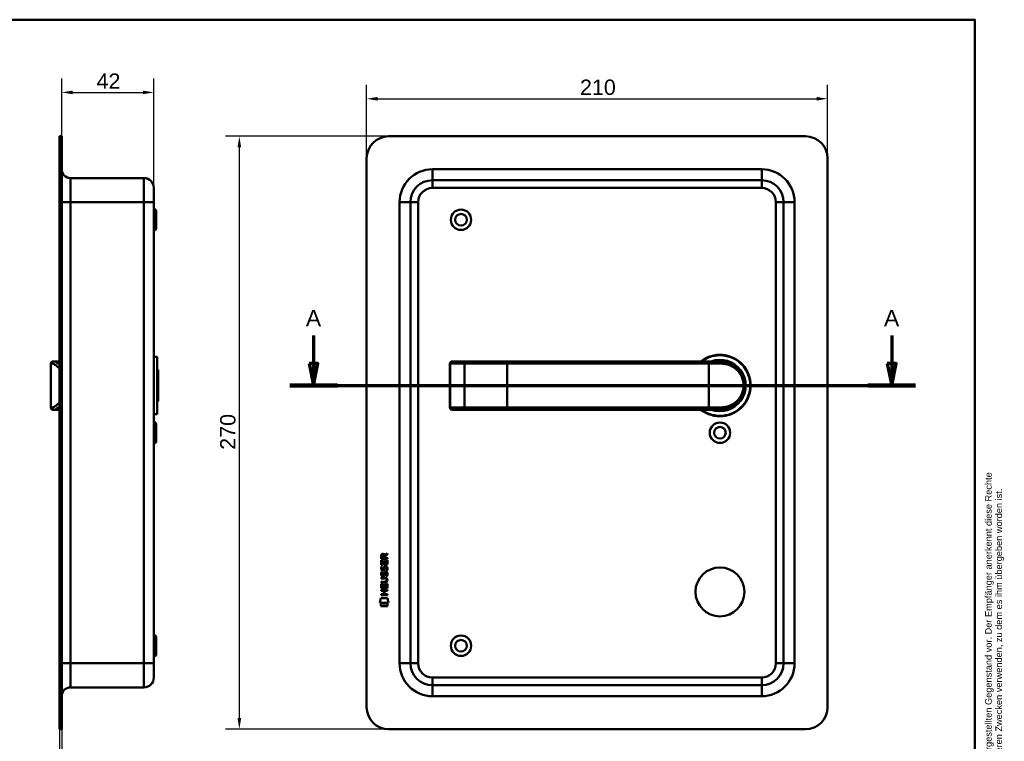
# Model space of a CAD drawing. Header units: millimetres. Extents: x 20 to 833, y 20 to 574.
# Tile 4 of 4: x 385 to 833, y 245 to 574. Entities that reach past the tile are written whole.
import ezdxf
from ezdxf.enums import TextEntityAlignment as Align

# ---------------------------------------------------------------- set-up
doc = ezdxf.new("R2010")
doc.units = ezdxf.units.MM
doc.header["$LTSCALE"] = 2
for name, color, linetype, lineweight in [('Bemaßungen(DIN)', 7, 'Continuous', 25), ('Schnittansichtslinien(DIN)', 7, 'Continuous', 70), ('Sichtbare Kanten(DIN)', 7, 'Continuous', 50), ('Sichtbare tangentiale Kanten(DIN)', 7, 'Continuous', 50), ('Skizziergeometrie(DIN)', 7, 'Continuous', 50), ('Skizzierlinie(DIN)', 7, 'Continuous', 25), ('Symbole(DIN)', 7, 'Continuous', 25)]:
    doc.layers.add(name, color=color, linetype=linetype, lineweight=lineweight)
doc.styles.add('Aktuell-DIN', font='arial.ttf')
doc.styles.add('Aktuell-DINGroßer Text', font='arial.ttf')
doc.styles.add('STANDARD-DIN~0', font='arial.ttf')
doc.styles.add('Textstil10', font='arial.ttf')
doc.styles.add('Textstil41', font='arial.ttf', dxfattribs={"width": 0.8})
doc.styles.add('Textstil83', font='arial.ttf', dxfattribs={"width": 0.8})
doc.dimstyles.new('CAD-LAN', dxfattribs={"dimscale": 2, "dimtxt": 3.5, "dimasz": 2.5, "dimexe": 3.175, "dimexo": 0, "dimgap": 0.8, "dimtad": 1, "dimrnd": 1e-08, "dimtxsty": 'STANDARD-DIN~0', "dimcen": 0.09, "dimdle": 10, "dimclrd": 250, "dimclre": 250, "dimclrt": 250, "dimadec": 0, "dimazin": 2, "dimtfac": 1, "dimtmove": 0, "dimatfit": 3, "dimfxl": 1, "dimtolj": 1, "dimtzin": 0, "dimlwd": 25, "dimlwe": 25, "dimarcsym": 0})

# ---------------------------------------------------------------- blocks, each defined once
blk = doc.blocks.new('Ränder Standardrahmen')
at = {"layer": 'Skizziergeometrie(DIN)', "flags": 128}
blk.add_lwpolyline([(10, 10), (10, 287), (410, 287), (410, 10), (10, 10)], dxfattribs=at)
blk = doc.blocks.new('Schriftfelder Heusser')
at = {"layer": 'Skizziergeometrie(DIN)'}
for p, q in [((101, 229.92), (101, 236.92)), ((101, 236.92), (291, 236.92)), ((111, 229.92), (111, 236.92)), ((123, 229.92), (123, 236.92)), ((232, 229.92), (232, 236.92)), ((256, 229.92), (256, 236.92)), ((291, 236.92), (291, 229.92)), ((101, 191.42), (101, 229.92)), ((101, 229.92), (291, 229.92)), ((111, 229.92), (111, 221.42)), ((123, 229.92), (123, 221.42)), ((232, 229.92), (232, 221.42)), ((256, 229.92), (256, 221.42)), ((291, 229.92), (291, 191.42)), ((101, 221.42), (291, 221.42)), ((150, 221.42), (150, 204.42)), ((198.85, 221.42), (198.85, 204.42)), ((216.35, 221.42), (216.35, 204.42)), ((238.35, 221.42), (238.35, 204.42)), ((278, 221.42), (278, 191.42)), ((278, 208.67), (291, 208.67)), ((101, 204.42), (291, 204.42)), ((142, 204.42), (142, 191.42)), ((236, 204.42), (236, 191.42)), ((278, 200.17), (291, 200.17)), ((291, 191.42), (101, 191.42))]:
    blk.add_line(p, q, dxfattribs=at)
at = {"layer": 'Skizzierlinie(DIN)'}
for p, q in [((113.5, 221.42), (113.5, 204.42)), ((118, 221.42), (118, 204.42)), ((162.35, 221.42), (162.35, 204.42)), ((166.85, 221.42), (166.85, 204.42)), ((113.5, 217.17), (150, 217.17)), ((162.35, 217.17), (278, 217.17)), ((113.5, 212.92), (150, 212.92)), ((162.35, 212.92), (278, 212.92)), ((113.5, 208.67), (150, 208.67)), ((162.35, 208.67), (278, 208.67))]:
    blk.add_line(p, q, dxfattribs=at)
for centre in [(115.75, 219.25), (164.6, 219.25), (115.75, 215.04), (164.6, 215.04), (115.75, 210.79), (164.6, 210.79), (115.75, 206.54), (164.6, 206.54)]:
    blk.add_circle(centre, 1.75, dxfattribs=at)
at = {"layer": 'Symbole(DIN)', "color": 7, "insert": (293.33, 191.7), "char_height": 1.5, "width": 182.3003, "attachment_point": 1, "rotation": 90, "line_spacing_factor": 0.944221, "style": 'Aktuell-DIN'}
blk.add_mtext('\\fArial|b0|i0;\\H1.5000;Die Schlossfabrik Heusser AG ist Eigentümerin dieses Dokumentes und behält sich alle Rechte an diesem und dem dargestellten Gegenstand vor. Der Empfänger anerkennt diese Rechte\\Pund wird das Dokument nicht ohne schriftliche Ermächtigung der Eigentümerin Dritten zugänglich machen oder zu anderen Zwecken verwenden, zu dem es ihm übergeben worden ist.\\P ', dxfattribs=at)
at = {"layer": 'Symbole(DIN)', "color": 179, "true_color": 0x262659, "style": 'Aktuell-DIN'}
for s, insert, char_height, attachment_point in [('Pos.', (106, 227), 2.489, 2), ('Menge', (117, 227), 2.489, 2), ('Benennung', (125.81, 225.38), 2.489, 4), ('B-Nummer', (234.74, 225.62), 2.489, 4), ('Material', (265.02, 225.62), 2.489, 5), ('\\fArial|b0|i0;a', (115.81, 219.53), 2, 5), ('\\fArial|b0|i0;e', (164.54, 219.53), 2, 5), ('\\fArial|b0|i0;Gezeichnet', (200.05, 219.23), 2, 4), ('\\fArial|b0|i0;b', (115.75, 215), 2, 5), ('\\fArial|b0|i0;f', (164.55, 215.06), 2, 5), ('\\fArial|b0|i0;Freigegeben', (199.92, 216), 2, 1), ('\\fArial|b0|i0;c', (115.75, 211.01), 2, 5), ('\\fArial|b0|i0;g', (164.63, 211.05), 2, 5), ('\\fArial|b0|i0;Projekt', (200, 211.98), 2, 1), ('\\fArial|b0|i0;d', (115.76, 206.55), 2, 5), ('\\fArial|b0|i0;h', (164.55, 206.57), 2, 5), ('\\fArial|b0|i0;CAD-Nr.', (200, 207.5), 2, 1), ('\\fArial|b0|i0;\\H2.0000;Massstab', (284.39, 206.37), 2, 5), ('\\fArial|b0|i0;\\H2.0000;Baugruppe', (143.1, 203.73), 2, 1), ('\\fArial|b0|i0;Zeichnungs-Nr.', (237, 203.5), 2, 1), ('\\fArial|b0|i0;\\H2.5000;4853 Murgenthal', (113.33, 192.46), 2.5, 7)]:
    blk.add_mtext(s, dxfattribs=dict(at, insert=insert, char_height=char_height, attachment_point=attachment_point))
at = {"layer": 'Symbole(DIN)', "color": 179, "true_color": 0x262659, "attachment_point": 5, "style": 'Aktuell-DIN'}
for s, insert, char_height, width in [('Änd.', (107.21, 213), 2.489, 12.3494), ('Änd.', (156.12, 212.76), 2.489, 12.3494), ('\\fArial|b0|i0;Änderung', (284.51, 202.33), 2, 12.1143)]:
    blk.add_mtext(s, dxfattribs=dict(at, insert=insert, char_height=char_height, width=width))
at = {"layer": 'Symbole(DIN)', "color": 7, "insert": (143.1, 196.62), "char_height": 4.5, "width": 90.18, "attachment_point": 4, "style": 'Aktuell-DIN'}
blk.add_mtext('\\fArial|b0|i0;\\W0.90;\\H4.5000;Heusser-Muschel Serie 6  EN179', dxfattribs=at)
at = {"layer": 'Symbole(DIN)', "color": 179, "true_color": 0x262659, "style": 'Textstil10'}
blk.add_attdef('ERSTELLUNGSDATUM_001', (217.04, 218.29), '', height=2, dxfattribs=at)
at = {"layer": 'Symbole(DIN)', "color": 179, "true_color": 0x262659}
for tag, height, style, p in [('AUTOR', 2.49, 'Aktuell-DIN', (240.03, 219.26)), ('KONTROLLDATUM', 2, 'Textstil10', (217.42, 215.04)), ('KONTROLLIERT_VON', 2, 'Textstil10', (239.98, 215.05))]:
    blk.add_attdef(tag, text='', height=height, dxfattribs=dict(at, style=style)).set_placement(p, align=Align.MIDDLE_LEFT)
at = {"layer": 'Symbole(DIN)', "color": 7, "style": 'Textstil83', "width": 0.8}
blk.add_attdef('Anfänglicher_Ansichtsmaßstab_001', (281.57, 213.34), '', height=2.3, dxfattribs=at)
at = {"layer": 'Symbole(DIN)', "color": 179, "true_color": 0x262659, "style": 'Textstil10'}
blk.add_attdef('PROJEKT', text='', height=2, dxfattribs=at).set_placement((217.77, 209.72), align=Align.BOTTOM_LEFT)
at = {"layer": 'Symbole(DIN)', "color": 7, "style": 'Textstil41', "width": 0.8}
blk.add_attdef('STATUS', text='', height=5, dxfattribs=at).set_placement((284.53, 195.86), align=Align.MIDDLE_CENTER)
blk = doc.blocks.new('*D20')
at = {"layer": 'Bemaßungen(DIN)', "color": 250, "linetype": 'Continuous', "lineweight": 25, "true_color": 0x3f3f3f, "transparency": 16777216}
for p, q in [((403.91, 520.89), (403.91, 547.24)), ((445.91, 497.39), (445.91, 547.24)), ((408.91, 540.89), (440.91, 540.89))]:
    blk.add_line(p, q, dxfattribs=at)
at = {"layer": 'Bemaßungen(DIN)', "color": 250, "linetype": 'Continuous', "true_color": 0x3f3f3f, "transparency": 16777216}
for points in [[(408.91, 541.72), (408.91, 540.06), (403.91, 540.89)], [(440.91, 541.72), (440.91, 540.06), (445.91, 540.89)]]:
    blk.add_solid(points, dxfattribs=at)
at = {"layer": 'Defpoints', "color": 0, "linetype": 'Continuous', "transparency": 16777216}
for p in [(445.91, 540.89), (403.91, 520.89), (445.91, 497.39)]:
    blk.add_point(p, dxfattribs=at)
at = {"layer": 'Bemaßungen(DIN)', "color": 250, "linetype": 'Continuous', "lineweight": 25, "true_color": 0x3f3f3f, "transparency": 16777216, "insert": (419.79, 549.52), "char_height": 7, "attachment_point": 1, "style": 'STANDARD-DIN~0'}
blk.add_mtext('\\A1;42', dxfattribs=at)
blk = doc.blocks.new('*D21')
at = {"layer": 'Bemaßungen(DIN)', "color": 250, "linetype": 'Continuous', "lineweight": 25, "true_color": 0x3f3f3f, "transparency": 16777216}
for p, q in [((402.91, 250.89), (402.91, 224.54)), ((403.91, 250.89), (403.91, 224.54)), ((397.91, 230.89), (392.91, 230.89)), ((402.91, 230.89), (403.91, 230.89)), ((408.91, 230.89), (413.91, 230.89))]:
    blk.add_line(p, q, dxfattribs=at)
at = {"layer": 'Bemaßungen(DIN)', "color": 250, "linetype": 'Continuous', "true_color": 0x3f3f3f, "transparency": 16777216}
for points in [[(397.91, 231.72), (397.91, 230.06), (402.91, 230.89)], [(408.91, 231.72), (408.91, 230.06), (403.91, 230.89)]]:
    blk.add_solid(points, dxfattribs=at)
at = {"layer": 'Defpoints', "color": 0, "linetype": 'Continuous', "transparency": 16777216}
for p in [(402.91, 250.89), (403.91, 250.89), (403.91, 230.89)]:
    blk.add_point(p, dxfattribs=at)
at = {"layer": 'Bemaßungen(DIN)', "color": 250, "linetype": 'Continuous', "lineweight": 25, "true_color": 0x3f3f3f, "transparency": 16777216, "insert": (402.12, 239.52), "char_height": 7, "attachment_point": 1, "style": 'STANDARD-DIN~0'}
blk.add_mtext('\\A1;1', dxfattribs=at)
blk = doc.blocks.new('*D22')
at = {"layer": 'Bemaßungen(DIN)', "color": 250, "linetype": 'Continuous', "lineweight": 25, "true_color": 0x3f3f3f, "transparency": 16777216}
for p, q in [((552.85, 520.89), (478.5, 520.89)), ((484.85, 515.89), (484.85, 255.89)), ((552.85, 250.89), (478.5, 250.89))]:
    blk.add_line(p, q, dxfattribs=at)
at = {"layer": 'Bemaßungen(DIN)', "color": 250, "linetype": 'Continuous', "true_color": 0x3f3f3f, "transparency": 16777216}
for points in [[(484.02, 515.89), (485.69, 515.89), (484.85, 520.89)], [(484.02, 255.89), (485.69, 255.89), (484.85, 250.89)]]:
    blk.add_solid(points, dxfattribs=at)
at = {"layer": 'Defpoints', "color": 0, "linetype": 'Continuous', "transparency": 16777216}
for p in [(552.85, 520.89), (484.85, 250.89), (552.85, 250.89)]:
    blk.add_point(p, dxfattribs=at)
at = {"layer": 'Bemaßungen(DIN)', "color": 250, "linetype": 'Continuous', "lineweight": 25, "true_color": 0x3f3f3f, "transparency": 16777216, "insert": (476.1, 378.11), "char_height": 7, "attachment_point": 1, "rotation": 90, "style": 'STANDARD-DIN~0'}
blk.add_mtext('\\A1;270', dxfattribs=at)
blk = doc.blocks.new('*D23')
at = {"layer": 'Bemaßungen(DIN)', "color": 250, "linetype": 'Continuous', "lineweight": 25, "true_color": 0x3f3f3f, "transparency": 16777216}
for p, q in [((542.85, 510.89), (542.85, 544.34)), ((752.85, 510.89), (752.85, 544.34)), ((547.85, 537.99), (747.85, 537.99))]:
    blk.add_line(p, q, dxfattribs=at)
at = {"layer": 'Bemaßungen(DIN)', "color": 250, "linetype": 'Continuous', "true_color": 0x3f3f3f, "transparency": 16777216}
for points in [[(547.85, 538.82), (547.85, 537.16), (542.85, 537.99)], [(747.85, 538.82), (747.85, 537.16), (752.85, 537.99)]]:
    blk.add_solid(points, dxfattribs=at)
at = {"layer": 'Defpoints', "color": 0, "linetype": 'Continuous', "transparency": 16777216}
for p in [(752.85, 537.99), (542.85, 510.89), (752.85, 510.89)]:
    blk.add_point(p, dxfattribs=at)
at = {"layer": 'Bemaßungen(DIN)', "color": 250, "linetype": 'Continuous', "lineweight": 25, "true_color": 0x3f3f3f, "transparency": 16777216, "insert": (640.07, 546.74), "char_height": 7, "attachment_point": 1, "style": 'STANDARD-DIN~0'}
blk.add_mtext('\\A1;210', dxfattribs=at)
blk = doc.blocks.new('2DTransSchnitt0')
at = {"layer": 'Schnittansichtslinien(DIN)', "linetype": 'Continuous'}
for p, q in [((259.34, 215.07), (259.34, 208.69)), ((391.05, 215.07), (391.05, 208.69)), ((258.34, 208.69), (259.34, 203.69)), ((260.34, 208.69), (258.34, 208.69)), ((259.34, 208.69), (259.34, 203.69)), ((259.34, 203.69), (260.34, 208.69)), ((390.05, 208.69), (391.05, 203.69)), ((392.05, 208.69), (390.05, 208.69)), ((391.05, 208.69), (391.05, 203.69)), ((391.05, 203.69), (392.05, 208.69)), ((253.9, 203.69), (396.48, 203.69))]:
    blk.add_line(p, q, dxfattribs=at)
at = {"layer": 'Schnittansichtslinien(DIN)', "linetype": 'Continuous', "lineweight": 140}
for p, q in [((253.9, 203.69), (264.77, 203.69)), ((385.61, 203.69), (396.48, 203.69))]:
    blk.add_line(p, q, dxfattribs=at)
at = {"layer": 'Schnittansichtslinien(DIN)', "linetype": 'Continuous', "flags": 128}
for points in [[(258.34, 208.69), (259.34, 203.69), (260.34, 208.69), (258.34, 208.69)], [(390.05, 208.69), (391.05, 203.69), (392.05, 208.69), (390.05, 208.69)]]:
    blk.add_lwpolyline(points, dxfattribs=at)
at = {"layer": 'Schnittansichtslinien(DIN)'}
for points in [[(258.34, 208.69), (259.34, 203.69), (260.34, 208.69), (258.34, 208.69)], [(390.05, 208.69), (391.05, 203.69), (392.05, 208.69), (390.05, 208.69)]]:
    blk.add_solid(points, dxfattribs=at)
at = {"layer": 'Schnittansichtslinien(DIN)', "char_height": 3.73, "attachment_point": 7, "style": 'Aktuell-DINGroßer Text'}
for insert in [(257.58, 217.19), (389.29, 217.19)]:
    blk.add_mtext('A', dxfattribs=dict(at, insert=insert))

msp = doc.modelspace()

# ---------------------------------------------------------------- linework, layer by layer
at = {"layer": 'Sichtbare Kanten(DIN)'}
for p, q in [((403.905, 520.889), (402.905, 520.889)), ((402.905, 510.889), (402.905, 520.889)), ((403.905, 520.889), (403.905, 510.889)), ((742.853, 520.889), (552.853, 520.889)), ((402.905, 260.889), (402.905, 510.889)), ((403.905, 260.889), (403.905, 510.889)), ((542.853, 510.889), (542.853, 260.889)), ((752.853, 260.889), (752.853, 510.889)), ((407.905, 501.889), (441.405, 501.889)), ((722.853, 500.889), (572.853, 500.889)), ((445.905, 497.389), (445.905, 490.889)), ((445.905, 280.889), (445.905, 490.889)), ((562.853, 490.889), (562.853, 280.889)), ((732.853, 280.889), (732.853, 490.889)), ((446.905, 487.139), (445.905, 488.139)), ((446.905, 487.139), (446.905, 478.639)), ((446.905, 478.639), (445.905, 477.639)), ((398.905, 417.389), (398.905, 397.389)), ((399.905, 418.389), (400.575, 418.389)), ((402.905, 418.389), (400.575, 418.389)), ((447.405, 420.389), (445.905, 420.389)), ((447.405, 394.389), (447.405, 420.389)), ((580.802, 417.389), (580.802, 397.389)), ((581.802, 418.389), (581.822, 418.389)), ((588.375, 418.389), (581.822, 418.389)), ((588.292, 418.385), (588.292, 418.385)), ((606.853, 418.389), (588.375, 418.389)), ((698.853, 418.389), (606.853, 418.389)), ((698.853, 418.389), (703.853, 418.389)), ((447.905, 414.389), (447.405, 414.889)), ((447.905, 414.389), (447.905, 400.389)), ((447.905, 400.389), (447.405, 399.889)), ((400.575, 396.389), (399.905, 396.389)), ((402.905, 396.389), (400.575, 396.389)), ((581.822, 396.389), (581.802, 396.389)), ((581.822, 396.389), (588.375, 396.389)), ((588.375, 396.389), (606.853, 396.389)), ((606.853, 396.389), (698.853, 396.389)), ((703.853, 396.389), (698.853, 396.389)), ((704.469, 396.406), (704.469, 396.406)), ((447.405, 394.389), (445.905, 394.389)), ((446.905, 390.139), (445.905, 391.139)), ((446.905, 390.139), (446.905, 381.639)), ((446.905, 381.639), (445.905, 380.639)), ((549.451, 328.525), (549.452, 329.838)), ((552.31, 328.527), (549.451, 328.525)), ((549.454, 325.794), (549.452, 327.799)), ((549.452, 327.799), (549.8, 327.799)), ((549.8, 329.795), (549.801, 328.906)), ((549.8, 327.799), (549.802, 326.172)), ((549.801, 328.906), (550.818, 328.907)), ((550.695, 327.619), (551.044, 327.62)), ((550.696, 326.172), (550.695, 327.619)), ((550.818, 328.907), (550.818, 329.796)), ((551.044, 327.62), (551.045, 326.173)), ((551.114, 330.157), (552.308, 330.949)), ((552.308, 330.515), (551.167, 329.758)), ((551.167, 329.758), (551.168, 328.908)), ((551.168, 328.908), (552.31, 328.908)), ((551.962, 327.82), (552.31, 327.821)), ((551.963, 326.173), (551.962, 327.82)), ((552.308, 330.949), (552.308, 330.515)), ((552.31, 328.908), (552.31, 328.527)), ((552.31, 327.821), (552.312, 325.797)), ((552.312, 325.797), (549.454, 325.794)), ((549.627, 325.021), (549.965, 324.921)), ((549.802, 326.172), (550.696, 326.172)), ((549.825, 323.69), (549.832, 323.672)), ((550.509, 323.593), (550.52, 323.61)), ((551.045, 326.173), (551.963, 326.173)), ((551.556, 324.721), (551.544, 324.721)), ((549.458, 319.944), (551.104, 319.945)), ((549.458, 319.567), (549.458, 319.944)), ((551.128, 319.568), (549.458, 319.567)), ((549.629, 322.474), (549.967, 322.374)), ((549.827, 321.143), (549.834, 321.126)), ((550.511, 321.046), (550.522, 321.063)), ((551.558, 322.174), (551.546, 322.174)), ((552.009, 318.785), (552.009, 318.794)), ((549.46, 318.009), (551.129, 318.01)), ((549.46, 317.632), (549.46, 318.009)), ((551.106, 317.633), (549.46, 317.632)), ((549.462, 315.057), (549.46, 317.061)), ((549.46, 317.061), (549.809, 317.061)), ((549.461, 314.263), (552.32, 314.266)), ((549.462, 313.886), (549.461, 314.263)), ((552.321, 315.059), (549.462, 315.057)), ((549.809, 317.061), (549.81, 315.434)), ((549.81, 315.434), (550.705, 315.435)), ((550.705, 315.435), (550.704, 316.882)), ((550.704, 316.882), (551.052, 316.882)), ((551.052, 316.882), (551.053, 315.435)), ((551.053, 315.435), (551.972, 315.436)), ((551.971, 317.083), (552.319, 317.083)), ((551.972, 315.436), (551.971, 317.083)), ((552.319, 317.083), (552.321, 315.059)), ((552.32, 314.266), (552.32, 313.889)), ((548.938, 308.374), (549.393, 310.507)), ((549.393, 310.507), (552.4, 310.51)), ((550.705, 313.887), (549.462, 313.886)), ((549.463, 312.329), (550.706, 312.33)), ((549.463, 311.952), (549.463, 312.329)), ((552.322, 311.954), (549.463, 311.952)), ((550.706, 312.33), (550.705, 313.887)), ((552.32, 313.889), (551.061, 313.887)), ((551.061, 313.887), (551.062, 312.33)), ((551.062, 312.33), (552.322, 312.331)), ((552.322, 312.331), (552.322, 311.954)), ((552.4, 310.51), (552.853, 308.377)), ((552.853, 308.377), (548.938, 308.374)), ((549.398, 308.089), (552.395, 308.091)), ((549.399, 306.947), (549.398, 308.089)), ((552.396, 306.949), (549.399, 306.947)), ((552.395, 308.091), (552.396, 306.949)), ((446.905, 293.139), (445.905, 294.139)), ((446.905, 293.139), (446.905, 284.639)), ((446.905, 284.639), (445.905, 283.639)), ((445.905, 280.889), (445.905, 274.389)), ((407.905, 269.889), (441.405, 269.889)), ((572.853, 270.889), (722.853, 270.889)), ((402.905, 250.889), (402.905, 260.889)), ((403.905, 260.889), (403.905, 250.889)), ((402.905, 250.889), (403.905, 250.889)), ((552.853, 250.889), (742.853, 250.889))]:
    msp.add_line(p, q, dxfattribs=at)
for centre, radius in [((585.853, 482.889), 4.65), ((585.853, 482.889), 2.65), ((703.853, 385.889), 4.65), ((703.853, 385.889), 2.65), ((703.853, 313.389), 11.15), ((585.853, 288.889), 4.65), ((585.853, 288.889), 2.65)]:
    msp.add_circle(centre, radius, dxfattribs=at)
for centre, radius, start, end in [((552.853, 510.889), 10, 90, 180), ((742.853, 510.889), 10, 0, 90), ((407.905, 505.889), 4, 180, 270), ((441.405, 497.389), 4.5, 0, 90), ((572.853, 490.889), 10, 90, 180), ((722.853, 490.889), 10, 0, 90), ((399.905, 417.389), 1, 90, 180), ((581.802, 417.389), 1, 90, 180), ((703.853, 407.389), 14, 231.78679, 128.21321), ((703.853, 407.389), 13.8, 232.8542, 127.1458), ((703.853, 407.389), 11.7, 250.08028, 109.91972), ((703.853, 407.389), 11.6, 251.49137, 108.50863), ((703.853, 407.389), 11.5, 253.04257, 106.95743), ((703.853, 407.389), 11.3, 256.76803, 103.23197), ((399.905, 397.389), 1, 180, 270), ((581.802, 397.389), 1, 180, 270), ((706.084, 397.281), 0.85, 240.65251, 240.67321), ((716.174, 394.691), 8.676, 163.59751, 163.59762), ((572.853, 280.889), 10, 180, 270), ((722.853, 280.889), 10, 270, 0), ((441.405, 274.389), 4.5, 270, 0), ((407.905, 265.889), 4, 90, 180), ((552.853, 260.889), 10, 180, 270), ((742.853, 260.889), 10, 270, 0)]:
    msp.add_arc(centre, radius, start, end, dxfattribs=at)
for centre, major_axis, ratio, start_param, end_param in [((550.98, 329.024), (-0.979, 1.273), 0.5180415, 5.9043613, 6.8771057), ((549.587, 328.941), (1.239, 1.642), 0.5994938, 5.878165, 6.7089725), ((551.086, 326.802), (-1.098, -3.298), 0.2312948, 5.9540546, 6.015014), ((550.569, 324.485), (-0.573, -1.005), 0.5438409, 5.8950231, 6.3553168), ((550.451, 323.617), (-0.098, -0.14), 0.3641716, 1.3429, 1.6509781), ((550.899, 323.033), (-0.837, -1.644), 0.4591024, 2.8345951, 3.3559829), ((551.174, 324.503), (-1.186, -3.542), 0.2215161, 5.9678979, 6.0270389), ((550.579, 321.947), (-0.581, -1.013), 0.541605, 5.8985019, 6.3563332), ((550.453, 321.071), (-0.098, -0.14), 0.3641716, 1.3429, 1.6509781), ((547.29, 315.265), (4.807, 4.32), 0.3742661, 5.9599282, 6.6783921), ((547.283, 322.309), (4.815, -4.315), 0.3742014, 5.888113, 6.6064523), ((528.545, 338.584), (23.299, -20.324), 0.1371339, 6.127502, 6.402435), ((550.902, 320.489), (-0.835, -1.642), 0.4594521, 2.8344186, 3.3561114)]:
    msp.add_ellipse(centre, major_axis=major_axis, ratio=ratio, start_param=start_param, end_param=end_param, dxfattribs=at)
for points, knots in [([(703.853, 396.389), (704.718, 396.389), (706.433, 396.596), (709.516, 397.722), (712.587, 400.186), (714.503, 403.788), (714.969, 407.379), (714.685, 409.616), (714.178, 411.248), (713.515, 412.755), (711.988, 415.074), (709.517, 417.055), (706.43, 418.182), (704.718, 418.389), (703.853, 418.389)], [-3.4261334, -3.4261334, -3.4261334, -3.4261334, -3.1814096, -2.9366858, -2.4472382, -1.9577905, -1.7130667, -1.4683429, -1.345981, -1.2236191, -0.9788953, -0.4894476, -0.2447238, 0, 0, 0, 0]), ([(552.009, 318.794), (552.009, 318.841), (552.007, 318.888), (551.99, 319.023), (551.968, 319.111), (551.893, 319.261), (551.847, 319.323), (551.726, 319.428), (551.656, 319.468), (551.438, 319.551), (551.279, 319.568), (551.128, 319.568)], [0, 0, 0, 0, 0.01400423, 0.01400423, 0.0408947, 0.0408947, 0.06439039, 0.06439039, 0.08887549, 0.08887549, 0.13413559, 0.13413559, 0.13413559, 0.13413559])]:
    msp.add_open_spline(points, degree=3, knots=knots, dxfattribs=at)
for points in [[(549.452, 329.838), (549.465, 330.28), (549.696, 330.742), (550.309, 330.743)], [(550.818, 329.796), (550.817, 330.069), (550.73, 330.394), (550.314, 330.394)], [(549.505, 323.542), (549.414, 323.783), (549.385, 324.016), (549.427, 324.344)], [(549.427, 324.344), (549.444, 324.484), (549.485, 324.691), (549.556, 324.864)], [(550.065, 323.082), (549.842, 323.115), (549.612, 323.26), (549.505, 323.542)], [(549.556, 324.864), (549.575, 324.913), (549.626, 325.021), (549.627, 325.021)], [(549.811, 324.456), (549.747, 324.204), (549.742, 323.979), (549.8, 323.764)], [(549.965, 324.921), (549.965, 324.921), (549.846, 324.594), (549.811, 324.456)], [(550.037, 323.46), (550.184, 323.4), (550.373, 323.436), (550.478, 323.551)], [(550.22, 323.07), (550.119, 323.071), (550.098, 323.078), (550.065, 323.082)], [(550.847, 323.435), (550.732, 323.225), (550.538, 323.066), (550.22, 323.07)], [(550.52, 323.61), (550.588, 323.72), (550.645, 323.883), (550.7, 324.128)], [(550.7, 324.128), (550.783, 324.496), (550.885, 324.708), (551.026, 324.876)], [(551.039, 323.978), (550.985, 323.739), (550.923, 323.573), (550.847, 323.435)], [(551.026, 324.876), (551.119, 324.986), (551.249, 325.058), (551.428, 325.083)], [(551.088, 324.177), (551.08, 324.147), (551.04, 323.981), (551.039, 323.978)], [(551.273, 324.602), (551.202, 324.514), (551.142, 324.376), (551.088, 324.177)], [(551.544, 324.721), (551.422, 324.721), (551.347, 324.688), (551.273, 324.602)], [(551.428, 325.083), (551.716, 325.122), (551.999, 325.022), (552.193, 324.706)], [(551.75, 323.138), (551.75, 323.138), (551.905, 323.393), (551.963, 323.677)], [(552.119, 323.052), (552.099, 323.057), (551.75, 323.138), (551.75, 323.138)], [(551.963, 323.677), (552.031, 324.011), (552.031, 324.287), (551.924, 324.484)], [(552.343, 323.771), (552.313, 323.44), (552.156, 323.11), (552.119, 323.052)], [(552.193, 324.706), (552.303, 324.525), (552.357, 324.306), (552.357, 324.037)], [(552.357, 324.037), (552.357, 323.952), (552.351, 323.866), (552.343, 323.771)], [(549.507, 320.996), (549.416, 321.236), (549.387, 321.469), (549.429, 321.798)], [(549.429, 321.798), (549.446, 321.937), (549.487, 322.144), (549.558, 322.317)], [(550.067, 320.536), (549.844, 320.568), (549.614, 320.713), (549.507, 320.996)], [(549.558, 322.317), (549.577, 322.367), (549.629, 322.474), (549.629, 322.474)], [(549.813, 321.91), (549.749, 321.657), (549.744, 321.433), (549.802, 321.217)], [(549.967, 322.374), (549.967, 322.374), (549.848, 322.048), (549.813, 321.91)], [(550.039, 320.913), (550.186, 320.854), (550.375, 320.89), (550.48, 321.004)], [(550.222, 320.523), (550.121, 320.525), (550.1, 320.531), (550.067, 320.536)], [(550.849, 320.889), (550.734, 320.679), (550.54, 320.52), (550.222, 320.523)], [(550.522, 321.063), (550.59, 321.173), (550.647, 321.337), (550.702, 321.582)], [(550.702, 321.582), (550.785, 321.95), (550.887, 322.161), (551.028, 322.329)], [(551.041, 321.432), (550.987, 321.192), (550.925, 321.027), (550.849, 320.889)], [(551.028, 322.329), (551.121, 322.439), (551.251, 322.512), (551.43, 322.536)], [(551.09, 321.631), (551.082, 321.601), (551.042, 321.434), (551.041, 321.432)], [(551.275, 322.056), (551.204, 321.967), (551.144, 321.829), (551.09, 321.631)], [(551.546, 322.174), (551.424, 322.174), (551.349, 322.141), (551.275, 322.056)], [(551.43, 322.536), (551.718, 322.575), (552.001, 322.475), (552.195, 322.159)], [(551.752, 320.592), (551.752, 320.592), (551.907, 320.846), (551.965, 321.131)], [(552.121, 320.506), (552.101, 320.51), (551.752, 320.592), (551.752, 320.592)], [(551.965, 321.131), (552.033, 321.464), (552.033, 321.74), (551.926, 321.937)], [(552.345, 321.224), (552.315, 320.893), (552.158, 320.563), (552.121, 320.506)], [(552.195, 322.159), (552.305, 321.979), (552.359, 321.76), (552.359, 321.49)], [(552.359, 321.49), (552.36, 321.405), (552.353, 321.319), (552.345, 321.224)]]:
    msp.add_open_spline(points, degree=3, dxfattribs=at)
at = {"layer": 'Sichtbare tangentiale Kanten(DIN)'}
for p, q in [((402.905, 510.889), (403.905, 510.889)), ((572.853, 505.889), (572.853, 500.889)), ((572.853, 505.889), (722.853, 505.889)), ((722.853, 500.889), (722.853, 505.889)), ((407.905, 501.889), (407.905, 490.889)), ((441.405, 490.889), (441.405, 501.889)), ((572.853, 497.389), (572.853, 500.889)), ((722.853, 500.889), (722.853, 497.389)), ((722.853, 497.389), (572.853, 497.389)), ((407.905, 490.889), (403.905, 490.889)), ((407.905, 490.889), (441.405, 490.889)), ((407.905, 280.889), (407.905, 490.889)), ((441.405, 490.889), (441.405, 280.889)), ((441.405, 490.889), (445.905, 490.889)), ((557.853, 490.889), (562.853, 490.889)), ((557.853, 280.889), (557.853, 490.889)), ((566.353, 490.889), (562.853, 490.889)), ((566.353, 490.889), (566.353, 280.889)), ((729.353, 490.889), (732.853, 490.889)), ((729.353, 280.889), (729.353, 490.889)), ((737.853, 490.889), (732.853, 490.889)), ((737.853, 490.889), (737.853, 280.889)), ((399.61, 417.389), (398.905, 417.389)), ((580.86, 417.389), (580.802, 417.389)), ((580.86, 397.389), (580.86, 417.389)), ((580.86, 417.389), (587.414, 417.389)), ((587.414, 417.389), (606.853, 417.389)), ((587.414, 397.389), (587.414, 417.389)), ((606.853, 418.389), (606.853, 417.389)), ((606.853, 417.389), (606.853, 397.389)), ((606.853, 417.389), (698.853, 417.389)), ((698.853, 418.389), (698.853, 417.389)), ((698.853, 417.389), (698.853, 397.389)), ((704.116, 417.389), (698.853, 417.389)), ((714.288, 410.866), (714.288, 410.866)), ((398.905, 397.389), (399.61, 397.389)), ((580.802, 397.389), (580.86, 397.389)), ((587.414, 397.389), (580.86, 397.389)), ((606.853, 397.389), (587.414, 397.389)), ((698.853, 397.389), (606.853, 397.389)), ((606.853, 396.389), (606.853, 397.389)), ((698.853, 397.389), (704.116, 397.389)), ((698.853, 396.389), (698.853, 397.389)), ((407.905, 280.889), (403.905, 280.889)), ((407.905, 280.889), (441.405, 280.889)), ((407.905, 280.889), (407.905, 269.889)), ((441.405, 269.889), (441.405, 280.889)), ((441.405, 280.889), (445.905, 280.889)), ((557.853, 280.889), (562.853, 280.889)), ((566.353, 280.889), (562.853, 280.889)), ((729.353, 280.889), (732.853, 280.889)), ((737.853, 280.889), (732.853, 280.889)), ((572.853, 274.389), (722.853, 274.389)), ((572.853, 274.389), (572.853, 270.889)), ((722.853, 274.389), (722.853, 270.889)), ((572.853, 265.889), (572.853, 270.889)), ((722.853, 265.889), (722.853, 270.889)), ((722.853, 265.889), (572.853, 265.889)), ((403.905, 260.889), (402.905, 260.889))]:
    msp.add_line(p, q, dxfattribs=at)
for centre, radius, start, end in [((572.853, 490.889), 15, 90, 180), ((722.853, 490.889), 15, 0, 90), ((572.853, 490.889), 6.5, 90, 180), ((722.853, 490.889), 6.5, 0, 90), ((572.853, 280.889), 15, 180, 270), ((572.853, 280.889), 6.5, 180, 270), ((722.853, 280.889), 6.5, 270, 0), ((722.853, 280.889), 15, 270, 0)]:
    msp.add_arc(centre, radius, start, end, dxfattribs=at)
for centre, major_axis, ratio, start_param, end_param in [((400.575, 417.389), (0, 1), 0.9647528, 0, 1.5707963), ((581.822, 417.389), (0, 1), 0.9612617, 0, 1.5707963), ((588.375, 417.389), (0, 1), 0.9612617, 0, 1.5707963), ((703.853, 417.389), (0, 1), 0.2631579, 4.712389, 6.2831853), ((400.575, 397.389), (0, -1), 0.9647528, 4.712389, 6.2831853), ((581.822, 397.389), (0, -1), 0.9612617, 4.712389, 6.2831853), ((588.375, 397.389), (0, -1), 0.9612617, 4.712389, 6.2831853), ((703.853, 397.389), (0, -1), 0.2631579, 0, 1.5707963)]:
    msp.add_ellipse(centre, major_axis=major_axis, ratio=ratio, start_param=start_param, end_param=end_param, dxfattribs=at)
for points, knots in [([(399.61, 417.389), (399.836, 417.389), (400.118, 417.294), (400.443, 417.119), (400.767, 416.944), (401.133, 416.688), (401.525, 416.368), (401.96, 416.013), (402.428, 415.578), (402.906, 415.074)], [0, 0, 0, 0, 0.24472382, 0.24472382, 0.24472382, 0.48944763, 0.48944763, 0.48944763, 0.76037669, 0.76037669, 0.76037669, 0.76037669]), ([(402.905, 416.754), (402.731, 416.938), (402.175, 417.493), (401.327, 418.182), (400.79, 418.389), (400.575, 418.389)], [-0.59814386, -0.59814386, -0.59814386, -0.59814386, -0.48944763, -0.24472382, 0, 0, 0, 0]), ([(704.116, 417.389), (704.944, 417.389), (705.764, 417.294), (706.542, 417.119), (707.321, 416.944), (708.059, 416.688), (708.749, 416.368), (710.127, 415.726), (711.309, 414.826), (712.26, 413.722), (712.735, 413.171), (713.153, 412.568), (713.504, 411.911), (713.679, 411.582), (713.838, 411.24), (713.978, 410.883), (714.118, 410.526), (714.239, 410.155), (714.338, 409.773), (714.536, 409.007), (714.645, 408.193), (714.643, 407.379), (714.642, 406.564), (714.53, 405.748), (714.334, 404.985), (713.942, 403.46), (713.207, 402.151), (712.251, 401.048), (711.296, 399.945), (710.123, 399.049), (708.748, 398.409), (708.06, 398.089), (707.322, 397.833), (706.543, 397.658), (705.764, 397.483), (704.944, 397.389), (704.116, 397.389)], [0, 0, 0, 0, 0.2447238, 0.2447238, 0.2447238, 0.4894476, 0.4894476, 0.4894476, 0.9788953, 0.9788953, 0.9788953, 1.2236191, 1.2236191, 1.2236191, 1.345981, 1.345981, 1.345981, 1.4683429, 1.4683429, 1.4683429, 1.7130667, 1.7130667, 1.7130667, 1.9577905, 1.9577905, 1.9577905, 2.4472382, 2.4472382, 2.4472382, 2.9366858, 2.9366858, 2.9366858, 3.1814096, 3.1814096, 3.1814096, 3.4261334, 3.4261334, 3.4261334, 3.4261334]), ([(402.905, 399.706), (402.428, 399.2), (401.96, 398.765), (401.525, 398.409), (401.133, 398.089), (400.768, 397.833), (400.443, 397.658), (400.119, 397.483), (399.836, 397.389), (399.61, 397.389)], [2.6645182, 2.6645182, 2.6645182, 2.6645182, 2.9366858, 2.9366858, 2.9366858, 3.18140962, 3.18140962, 3.18140962, 3.42613344, 3.42613344, 3.42613344, 3.42613344]), ([(400.575, 396.389), (400.79, 396.389), (401.326, 396.596), (402.178, 397.285), (402.731, 397.839), (402.905, 398.024)], [-3.42613344, -3.42613344, -3.42613344, -3.42613344, -3.18140962, -2.9366858, -2.82744805, -2.82744805, -2.82744805, -2.82744805])]:
    msp.add_open_spline(points, degree=3, knots=knots, dxfattribs=at)

# ---------------------------------------------------------------- block references
at = {"xscale": 2, "yscale": 2, "zscale": 2}
msp.add_blockref('Ränder Standardrahmen', (0, 0), dxfattribs=at)
msp.add_blockref('Schriftfelder Heusser', (238, -362.833), dxfattribs=at).add_auto_attribs({'ERSTELLUNGSDATUM_001': '11.12.2020', 'Anfänglicher_Ansichtsmaßstab_001': '1 : 2'})
at = {"layer": 'Schnittansichtslinien(DIN)', "xscale": 2, "yscale": 2, "zscale": 2}
msp.add_blockref('2DTransSchnitt0', (0, 0), dxfattribs=at)

# ---------------------------------------------------------------- dimensions: what is measured, and where the dimension line sits
at = {"layer": 'Bemaßungen(DIN)', "color": 250, "linetype": 'Continuous', "lineweight": 25, "true_color": 0x3f3f3f}
for base, p1, p2, angle, override, picture, middle in [((445.905, 540.889), (403.905, 520.889), (445.905, 497.389), 180, {"dimgap": 0.8, "dimdec": 2, "dimtol": 0, "dimlim": 0, "dimtp": 0, "dimtm": 0, "dimtdec": 2, "dimtofl": 0, "dimatfit": 1}, '*D20', (424.905, 540.889)), ((752.853, 537.991), (542.853, 510.889), (752.853, 510.889), 180, {"dimgap": 0.8, "dimdec": 2, "dimtol": 0, "dimlim": 0, "dimtp": 0, "dimtm": 0, "dimtdec": 2, "dimtofl": 0, "dimatfit": 1}, '*D23', (647.853, 537.991)), ((484.853, 250.889), (552.853, 520.889), (552.853, 250.889), 90, {"dimgap": 0.8, "dimdec": 2, "dimtol": 0, "dimlim": 0, "dimtp": 0, "dimtm": 0, "dimtdec": 2, "dimtofl": 0, "dimatfit": 1}, '*D22', (484.853, 385.889)), ((403.905, 230.889), (402.905, 250.889), (403.905, 250.889), 180, {"dimgap": 0.8, "dimdec": 2, "dimtol": 0, "dimlim": 0, "dimtp": 0, "dimtm": 0, "dimtdec": 2, "dimtofl": 1, "dimatfit": 1}, '*D21', (403.405, 230.889))]:
    dim = msp.add_linear_dim(base=base, p1=p1, p2=p2, angle=angle, dimstyle='CAD-LAN', override=override, dxfattribs=at)
    dim.commit()
    dim.dimension.update_dxf_attribs({"geometry": picture, "text_midpoint": middle, "dimtype": 160})

doc.saveas('drawing.dxf')
